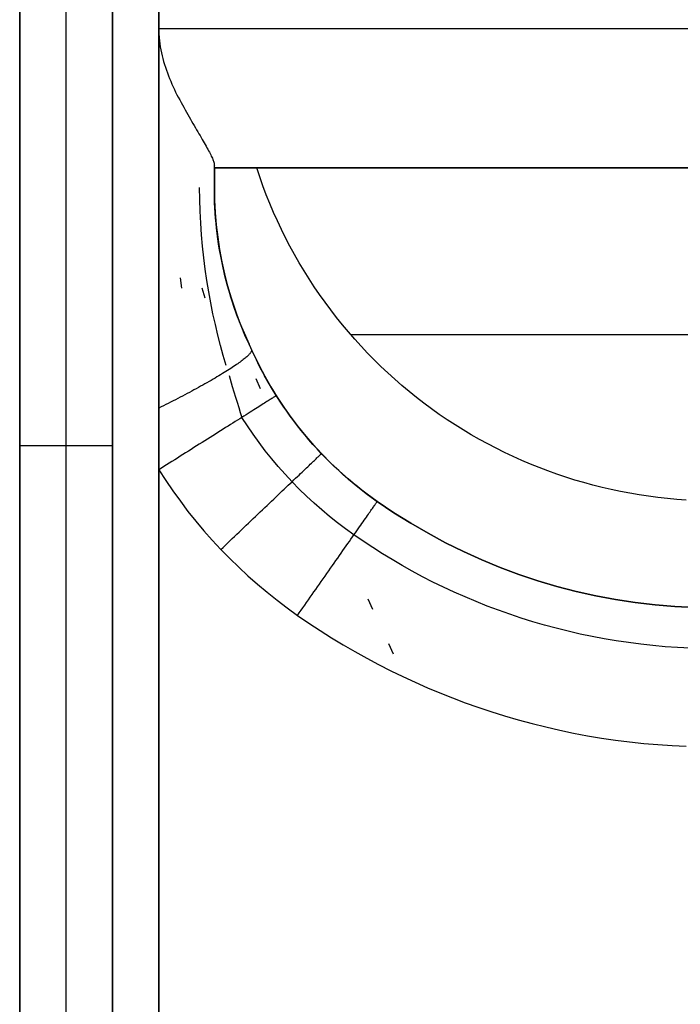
# Model space of a CAD drawing. Header units: millimetres. Extents: x -88 to 88, y -12 to 103.
# Tile 9 of 256: x -69 to -67.19, y 3.77 to 6.47. Entities that reach past the tile are written whole.
import ezdxf

# ---------------------------------------------------------------- set-up
doc = ezdxf.new("R2010")
doc.units = ezdxf.units.MM
doc.layers.add('Default', color=7, linetype='Continuous', true_color=0x000000)

msp = doc.modelspace()

# ---------------------------------------------------------------- linework, layer by layer
at = {"layer": 'Default', "color": 254, "true_color": 0xcad1ee}
for points in [[(-69.00117731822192, 16.37678742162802), (-69.00117731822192, 1.289187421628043)], [(-69.00117731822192, 1.289187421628), (-69.00117731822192, 16.37678742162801)], [(-69.00117731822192, 1.035187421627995), (-69.00117731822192, 16.37678742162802)], [(-69.00117731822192, 16.376787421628), (-69.00117731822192, 1.28918742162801)], [(-69.00117731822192, 16.37678742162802), (-69.00117731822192, 1.069216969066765)], [(-68.87417731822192, 1.069216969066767), (-68.87417731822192, 16.37678742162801)], [(-68.74717731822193, 1.289187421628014), (-68.74717731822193, 16.37678742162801)], [(-68.74717731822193, 16.37678742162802), (-68.74717731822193, 1.289187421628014)], [(-68.62017731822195, 1.644787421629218), (-68.62017731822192, 16.37678742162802)], [(-68.62017731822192, 16.37678742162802), (-68.62017731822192, 1.644787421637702)], [(-69.00117731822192, 9.315587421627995), (-69.00117731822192, 1.289187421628)], [(-68.87417731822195, 1.289187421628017), (-68.87417731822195, 9.315587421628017)], [(-68.74717731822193, 9.315587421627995), (-68.74717731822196, 1.289187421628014)], [(-68.62017731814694, 6.445387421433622), (-68.62017731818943, 6.496187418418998)], [(-65.3435773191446, 6.445387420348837), (-68.62017731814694, 6.445387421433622)], [(-68.62017731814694, 6.445387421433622), (-68.62017731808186, 6.010229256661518)], [(-68.46777731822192, 6.010229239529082), (-68.46777731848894, 6.07208518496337)], [(-68.46777731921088, 6.064387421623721), (-65.72457731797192, 6.064387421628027)], [(-65.72457731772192, 6.064387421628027), (-68.46777731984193, 6.064387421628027)], [(-68.46777732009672, 6.064387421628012), (-65.72457736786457, 6.064387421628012)], [(-68.46777731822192, 6.064387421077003), (-68.46777731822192, 6.010229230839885)], [(-68.35164504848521, 6.064387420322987), (-65.8407095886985, 6.064387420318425)], [(-67.17438138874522, 5.153579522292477), (-67.20034559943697, 5.155408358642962), (-67.22624487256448, 5.157747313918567), (-67.25207138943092, 5.160593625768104), (-67.27781733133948, 5.163944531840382), (-67.30347487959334, 5.167797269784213), (-67.32903621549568, 5.172149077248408), (-67.35449352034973, 5.176997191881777), (-67.37983897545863, 5.182338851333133), (-67.40506476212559, 5.188171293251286), (-67.43016306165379, 5.194491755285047), (-67.45512605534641, 5.201297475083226), (-67.47994592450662, 5.208585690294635), (-67.50461485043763, 5.216353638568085), (-67.52912501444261, 5.224598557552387), (-67.55346859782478, 5.233317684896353), (-67.57763778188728, 5.24250825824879), (-67.60162474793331, 5.252167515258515), (-67.62542167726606, 5.262292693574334), (-67.64902075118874, 5.272881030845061), (-67.67241415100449, 5.283929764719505), (-67.69559405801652, 5.295436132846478), (-67.71855265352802, 5.307397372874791), (-67.74128211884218, 5.319810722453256), (-67.76377463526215, 5.332673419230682), (-67.78602238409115, 5.345982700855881), (-67.80801754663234, 5.359735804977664), (-67.82975230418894, 5.373929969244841), (-67.85121883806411, 5.388562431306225), (-67.87240932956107, 5.403630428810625), (-67.8932934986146, 5.419114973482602), (-67.91384378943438, 5.434995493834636), (-67.93405646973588, 5.451266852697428), (-67.95392780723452, 5.467923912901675), (-67.97345406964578, 5.484961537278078), (-67.9926315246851, 5.502374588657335), (-68.01145644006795, 5.520157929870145), (-68.02992508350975, 5.538306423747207), (-68.04803372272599, 5.556814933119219), (-68.0657786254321, 5.575678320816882), (-68.08315605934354, 5.594891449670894), (-68.10016229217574, 5.614449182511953), (-68.11679359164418, 5.634346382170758), (-68.13304622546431, 5.654577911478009), (-68.14891646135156, 5.675138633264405), (-68.16440056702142, 5.696023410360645), (-68.17946617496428, 5.717192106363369), (-68.1940834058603, 5.738608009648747), (-68.20825225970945, 5.760271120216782), (-68.22197273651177, 5.782181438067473), (-68.23524483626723, 5.804338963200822), (-68.24806855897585, 5.826743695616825), (-68.26044390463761, 5.849395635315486), (-68.27237087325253, 5.872294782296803), (-68.28384946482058, 5.895441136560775), (-68.2948796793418, 5.918834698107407), (-68.30546151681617, 5.942475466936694), (-68.31559497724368, 5.966363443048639), (-68.32528006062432, 5.990498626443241), (-68.33451676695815, 6.0148810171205), (-68.3433050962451, 6.039510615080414), (-68.35164504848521, 6.064387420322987)], [(-68.62017731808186, 6.010229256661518), (-68.62017731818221, 5.419831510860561)], [(-68.46777731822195, 6.01022923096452), (-68.46720508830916, 5.976134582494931), (-68.46548904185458, 5.942078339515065), (-68.46263111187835, 5.908098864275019), (-68.45863451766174, 5.87423443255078), (-68.45350376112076, 5.840523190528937), (-68.44724462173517, 5.80700311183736), (-68.4398641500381, 5.773711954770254), (-68.43137065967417, 5.740687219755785), (-68.42177371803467, 5.707966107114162), (-68.41108413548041, 5.67558547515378), (-68.3993139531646, 5.643581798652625), (-68.38647642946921, 5.61199112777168), (-68.37258602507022, 5.580849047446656)], [(-68.09444212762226, 5.607784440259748), (-66.0983031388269, 5.607784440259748)], [(-68.35934205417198, 5.552447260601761), (-68.37258601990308, 5.580849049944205)], [(-68.35934205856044, 5.552447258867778), (-68.34479942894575, 5.522547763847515), (-68.32928625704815, 5.493140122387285), (-68.31281915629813, 5.464255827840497), (-68.29541576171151, 5.435925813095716), (-68.27709471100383, 5.40818041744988), (-68.25787562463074, 5.381049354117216), (-68.23777908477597, 5.354561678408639), (-68.21682661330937, 5.328745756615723), (-68.19504064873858, 5.303629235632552), (-68.17244452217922, 5.279239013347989), (-68.14906243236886, 5.255601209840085), (-68.12491941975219, 5.23274113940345), (-68.10004133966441, 5.210683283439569), (-68.0744548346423, 5.189451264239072), (-68.04818730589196, 5.169067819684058), (-68.02126688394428, 5.149554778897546)], [(-68.02126688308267, 5.149554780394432), (-68.04849793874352, 5.169300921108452), (-68.07506042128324, 5.189937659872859), (-68.10092521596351, 5.211442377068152), (-68.12606397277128, 5.233791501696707), (-68.15044913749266, 5.25696053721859), (-68.17405398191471, 5.280924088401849), (-68.19685263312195, 5.305655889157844), (-68.21882010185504, 5.331128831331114), (-68.2399323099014, 5.357314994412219), (-68.26016611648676, 5.38418567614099), (-68.27949934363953, 5.411711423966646), (-68.29791080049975, 5.439862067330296)], [(-68.62017731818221, 5.419831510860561), (-68.62017731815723, 5.391429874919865)], [(-68.62017731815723, 5.391429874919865), (-68.62017732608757, 5.236625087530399)], [(-68.0852713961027, 5.05814215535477), (-68.10788466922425, 5.074395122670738), (-68.13013714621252, 5.091238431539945), (-68.15200601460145, 5.108660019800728), (-68.17346900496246, 5.126646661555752), (-68.1945044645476, 5.145183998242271), (-68.21509142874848, 5.164256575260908), (-68.23520968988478, 5.183847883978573), (-68.25483986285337, 5.203940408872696), (-68.27396344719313, 5.224515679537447), (-68.29256288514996, 5.245554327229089), (-68.31062161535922, 5.26703614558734), (-68.3281241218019, 5.288940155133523), (-68.34505597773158, 5.311244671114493), (-68.36140388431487, 5.333927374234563), (-68.37715570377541, 5.356965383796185), (-68.39230048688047, 5.380335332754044)], [(-68.74717731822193, 5.302387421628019), (-69.00117731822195, 5.302387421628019)], [(-68.62017731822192, 1.822587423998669), (-68.62017732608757, 5.236625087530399)], [(-68.62017732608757, 5.236625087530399), (-68.60105688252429, 5.207242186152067), (-68.5813159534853, 5.178450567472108), (-68.56095453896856, 5.15025023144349), (-68.53997263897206, 5.122641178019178), (-68.51837025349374, 5.09562340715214), (-68.49614738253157, 5.069196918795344), (-68.47330402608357, 5.043361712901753), (-68.44984018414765, 5.018117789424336), (-68.42575585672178, 4.993465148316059), (-68.40105104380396, 4.969403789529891), (-68.37572574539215, 4.945933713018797), (-68.34977996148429, 4.923054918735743), (-68.32321369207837, 4.900767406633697), (-68.29602693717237, 4.879071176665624), (-68.26821969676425, 4.857966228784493), (-68.23979197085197, 4.83745256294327)], [(-68.02126688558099, 5.149554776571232), (-67.97590601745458, 5.118928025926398), (-67.92953212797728, 5.089857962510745), (-67.88219861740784, 5.062378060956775), (-67.83395999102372, 5.036519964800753), (-67.78487179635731, 5.012313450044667), (-67.73499055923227, 4.989786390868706), (-67.68437371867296, 4.968964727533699), (-67.63307956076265, 4.949872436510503), (-67.5811671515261, 4.932531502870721), (-67.52869626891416, 4.91696189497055), (-67.47572733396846, 4.903181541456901), (-67.42232134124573, 4.891206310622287), (-67.36853978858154, 4.881049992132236), (-67.3144446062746, 4.872724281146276), (-67.26009808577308, 4.866238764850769), (-67.20556280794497, 4.861600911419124), (-67.15090157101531, 4.858816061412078), (-67.096177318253, 4.857887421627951)], [(-68.02126688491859, 5.149554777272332), (-67.97590601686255, 5.118928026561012), (-67.92953212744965, 5.089857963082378), (-67.88219861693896, 5.062378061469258), (-67.83395999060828, 5.036519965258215), (-67.78487179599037, 5.012313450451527), (-67.73499055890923, 4.989786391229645), (-67.68437371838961, 4.968964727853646), (-67.63307956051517, 4.949872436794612), (-67.58116715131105, 4.932531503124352), (-67.52869626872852, 4.916961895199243), (-67.47572733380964, 4.903181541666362), (-67.42232134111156, 4.891206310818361), (-67.36853978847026, 4.881049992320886), (-67.31444460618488, 4.872724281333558), (-67.26009808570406, 4.866238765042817), (-67.2055628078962, 4.861600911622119), (-67.1509015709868, 4.858816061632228), (-67.0961773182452, 4.857887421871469)], [(-67.09617731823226, 4.85788742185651), (-67.15090157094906, 4.858816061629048), (-67.20556280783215, 4.861600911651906), (-67.26009808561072, 4.866238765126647), (-67.31444460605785, 4.872724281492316), (-67.36853978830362, 4.88104999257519), (-67.42232134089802, 4.891206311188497), (-67.47572733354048, 4.903181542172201), (-67.52869626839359, 4.916961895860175), (-67.58116715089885, 4.932531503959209), (-67.63307956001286, 4.949872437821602), (-67.68437371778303, 4.968964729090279), (-67.73499055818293, 4.989786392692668), (-67.78487179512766, 5.012313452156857), (-67.83395998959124, 5.036519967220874), (-67.88219861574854, 5.062378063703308), (-67.92953212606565, 5.089857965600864), (-67.97590601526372, 5.118928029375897), (-68.02126688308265, 5.149554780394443)], [(-67.16411684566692, 4.747571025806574), (-67.19803718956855, 4.749243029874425), (-67.23189833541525, 4.751581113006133), (-67.26568072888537, 4.754582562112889), (-67.29936496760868, 4.758243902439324), (-67.33293183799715, 4.762560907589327), (-67.36636235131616, 4.767528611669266), (-67.39963777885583, 4.773141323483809), (-67.43273968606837, 4.779392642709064), (-67.46564996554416, 4.786275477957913), (-67.49835086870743, 4.793782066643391), (-67.53082503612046, 4.801903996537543), (-67.56305552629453, 4.8106322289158), (-67.59502584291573, 4.81995712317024), (-67.62671996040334, 4.829868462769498), (-67.6581223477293, 4.840355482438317), (-67.68921799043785, 4.851406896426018), (-67.71999241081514, 4.863010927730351), (-67.75043168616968, 4.875155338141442), (-67.78052246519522, 4.887827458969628), (-67.81025198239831, 4.901014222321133), (-67.83960807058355, 4.914702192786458), (-67.86857917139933, 4.928877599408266), (-67.89715434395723, 4.943526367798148), (-67.92532327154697, 4.958634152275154), (-67.95307626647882, 4.974186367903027), (-67.98040427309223, 4.990168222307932), (-68.00729886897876, 5.006564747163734), (-68.03375226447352, 5.02336082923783), (-68.05975730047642, 5.040541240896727), (-68.08530744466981, 5.058090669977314)], [(-68.23979197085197, 4.83745256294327), (-68.2089449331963, 4.81629527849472), (-68.1777924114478, 4.79576007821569), (-68.14633440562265, 4.775846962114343), (-68.11457091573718, 4.756555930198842), (-68.08250194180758, 4.737886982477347), (-68.05012748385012, 4.71984011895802), (-68.01744754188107, 4.702415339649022), (-67.98446211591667, 4.685612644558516), (-67.95117120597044, 4.669432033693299), (-67.91757481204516, 4.653873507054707), (-67.88367293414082, 4.638937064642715), (-67.84946557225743, 4.624622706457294), (-67.81495272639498, 4.610930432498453), (-67.7801343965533, 4.597860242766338), (-67.74544435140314, 4.585552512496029), (-67.70958128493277, 4.573586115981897), (-67.67219242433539, 4.561886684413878), (-67.63466219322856, 4.55094135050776), (-67.59699377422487, 4.540750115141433), (-67.55919034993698, 4.531312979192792), (-67.5212551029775, 4.52262994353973), (-67.48319121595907, 4.514701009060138), (-67.4450018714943, 4.507526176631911), (-67.40669025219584, 4.501105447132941), (-67.36825954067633, 4.495438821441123), (-67.3297129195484, 4.490526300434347), (-67.29105357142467, 4.486367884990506), (-67.25228467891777, 4.482963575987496), (-67.21340942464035, 4.480313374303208), (-67.17443099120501, 4.478417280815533)]]:
    msp.add_lwpolyline(points, dxfattribs=at)
at = {"layer": 'Default', "color": 254, "true_color": 0xcad1ee, "extrusion": (-1.301043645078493e-14, 1, 1.267179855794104e-14)}
msp.add_lwpolyline([(68.62017731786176, -4.900000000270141), (68.61048948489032, -4.90751241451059), (68.60104835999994, -4.915332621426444), (68.5918637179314, -4.923452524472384), (68.58294506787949, -4.931863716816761), (68.57430164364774, -4.940557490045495), (68.5659423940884, -4.949524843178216), (68.55787597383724, -4.958756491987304), (68.55011073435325, -4.968242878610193)], dxfattribs=at)
at = {"layer": 'Default', "color": 254, "true_color": 0xcad1ee, "extrusion": (1, -9.400921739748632e-10, -9.379307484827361e-09)}
msp.add_lwpolyline([(6.072085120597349, -5.204800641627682), (6.070285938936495, -5.21421974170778), (6.06872466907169, -5.223681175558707), (6.06740192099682, -5.23317890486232), (6.06631830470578, -5.24270689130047), (6.065474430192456, -5.252259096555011), (6.064870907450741, -5.261829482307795), (6.064508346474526, -5.271412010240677), (6.064387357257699, -5.281000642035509)], dxfattribs=at)
at = {"layer": 'Default', "color": 254, "true_color": 0xcad1ee, "extrusion": (1.213009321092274e-09, 1, -2.006966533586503e-09)}
msp.add_lwpolyline([(68.46777732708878, -8.187655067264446), (68.35164505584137, -8.379799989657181)], dxfattribs=at)
at = {"layer": 'Default', "color": 254, "true_color": 0xcad1ee, "extrusion": (1, -4.781213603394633e-20, -1.794974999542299e-10)}
msp.add_lwpolyline([(6.064387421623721, -5.281000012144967), (6.064387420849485, -8.187655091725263)], dxfattribs=at)
at = {"layer": 'Default', "color": 254, "true_color": 0xcad1ee, "extrusion": (1, 7.847458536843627e-09, -4.095318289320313e-09)}
msp.add_lwpolyline([(6.010229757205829, -8.159392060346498), (6.064387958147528, -8.18765535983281)], dxfattribs=at)
at = {"layer": 'Default', "color": 254, "true_color": 0xcad1ee, "extrusion": (1, 0, 0)}
for points in [[(6.041157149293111, -8.175496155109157), (6.041157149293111, -5.204799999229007)], [(5.566648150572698, -7.965389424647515), (5.566648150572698, -5.269887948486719)]]:
    msp.add_lwpolyline(points, dxfattribs=at)
at = {"layer": 'Default', "color": 254, "true_color": 0xcad1ee, "extrusion": (2.248374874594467e-08, 0.9999999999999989, -4.496690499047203e-08)}
msp.add_lwpolyline([(68.62017745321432, -4.899999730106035), (68.61172138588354, -4.906529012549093), (68.60340067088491, -4.913335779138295), (68.5952282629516, -4.920416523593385), (68.58721704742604, -4.927766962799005), (68.57937978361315, -4.935382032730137), (68.5717290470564, -4.943255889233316), (68.56427717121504, -4.951381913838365), (68.5570361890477, -4.959752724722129), (68.55001777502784, -4.968360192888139), (68.54323318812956, -4.97719546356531), (68.53669321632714, -4.986248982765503), (68.53040812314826, -4.995510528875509), (68.52438759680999, -5.004969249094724), (68.51864070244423, -5.014613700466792), (68.5131758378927, -5.024431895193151), (68.50800069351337, -5.034411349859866), (68.50312221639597, -5.044539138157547), (68.49854657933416, -5.054801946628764), (68.49427915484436, -5.065186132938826), (68.49032449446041, -5.075677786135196), (68.48668631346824, -5.086262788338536), (68.48336748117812, -5.096926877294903), (68.48037001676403, -5.107655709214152), (68.47769509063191, -5.118434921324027), (68.47534303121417, -5.129250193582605), (68.47331333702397, -5.140087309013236), (68.47160469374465, -5.150932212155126), (68.47021499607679, -5.161771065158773), (68.46914137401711, -5.172590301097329), (68.46838022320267, -5.18337667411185), (68.46792723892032, -5.194117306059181), (68.46777745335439, -5.204799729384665)], dxfattribs=at)
at = {"layer": 'Default', "color": 254, "true_color": 0xcad1ee, "extrusion": (1, -2.180123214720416e-18, -3.282848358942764e-10)}
msp.add_lwpolyline([(6.010229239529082, -5.20480002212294), (6.010229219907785, -8.15939180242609)], dxfattribs=at)
at = {"layer": 'Default', "color": 254, "true_color": 0xcad1ee, "extrusion": (-0.110944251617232, 0.9909182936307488, 0.075975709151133)}
msp.add_lwpolyline([(67.380211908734, -6.219987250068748), (67.38037321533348, -6.208970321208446), (67.38085734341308, -6.197889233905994), (67.38166994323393, -6.186757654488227), (67.38281591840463, -6.175589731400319), (67.38429938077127, -6.164400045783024), (67.38612360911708, -6.153203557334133), (67.3882910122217, -6.142015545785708), (67.39080309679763, -6.130851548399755), (67.39366044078, -6.119727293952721), (67.3968626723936, -6.108658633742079), (67.40040845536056, -6.097661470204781), (67.4042954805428, -6.086751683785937), (67.40852046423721, -6.07594505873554), (67.41307915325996, -6.065257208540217), (67.41796633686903, -6.054703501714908), (67.42317586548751, -6.044298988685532), (67.4287006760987, -6.034058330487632), (67.43453282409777, -6.023995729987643), (67.44066352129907, -6.014124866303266), (67.44708317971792, -6.004458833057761), (67.45378146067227, -5.995010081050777), (67.46074732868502, -5.98579036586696), (67.46796910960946, -5.976810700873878), (67.47543455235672, -5.968081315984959), (67.48313089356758, -5.959611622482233), (67.49104492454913, -5.951410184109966), (67.49916305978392, -5.943484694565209), (67.50747140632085, -5.935841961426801), (67.5159558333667, -5.928487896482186), (67.52460204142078, -5.921427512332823), (67.53339563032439, -5.914664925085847), (67.54232216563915, -5.908203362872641)], dxfattribs=at)
at = {"layer": 'Default', "color": 254, "true_color": 0xcad1ee, "extrusion": (-0.2181219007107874, 0.9677009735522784, 0.1264027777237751)}
msp.add_lwpolyline([(65.49537106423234, -7.801440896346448), (65.49556405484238, -7.78950191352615), (65.49613730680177, -7.77748007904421), (65.49709874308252, -7.765392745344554), (65.49845527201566, -7.75325799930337), (65.50021271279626, -7.741094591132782), (65.50237572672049, -7.728921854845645), (65.50494775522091, -7.716759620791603), (65.50793096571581, -7.704628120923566), (65.51132620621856, -7.692547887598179), (65.51513296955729, -7.680539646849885), (65.51934936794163, -7.668624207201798), (65.52397211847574, -7.656822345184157), (65.52899654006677, -7.645154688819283), (65.53441656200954, -7.633641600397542), (65.540224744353, -7.622303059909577), (65.54641230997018, -7.611158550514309), (65.55296918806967, -7.600226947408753), (65.5598840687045, -7.58952641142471), (65.56714446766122, -7.579074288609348), (65.5747368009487, -7.568887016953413), (65.58264646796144, -7.558980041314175), (65.59085794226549, -7.549367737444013), (65.59935486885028, -7.540063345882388), (65.6081201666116, -7.531078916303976), (65.6171361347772, -7.522425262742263), (65.62638456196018, -7.514111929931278), (65.6358468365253, -7.506147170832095), (65.64550405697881, -7.498537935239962), (65.65533714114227, -7.491289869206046), (65.66532693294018, -7.484407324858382), (65.67545430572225, -7.477893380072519), (65.68570026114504, -7.471749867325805)], dxfattribs=at)
at = {"layer": 'Default', "color": 254, "true_color": 0xcad1ee, "extrusion": (-0.3217972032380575, 0.9365828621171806, 0.13877716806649)}
msp.add_lwpolyline([(62.8544689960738, -9.028551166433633), (62.8547083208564, -9.015276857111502), (62.85500429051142, -9.008594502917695), (62.85541996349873, -9.00188588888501), (62.8559568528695, -8.995154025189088), (62.8566163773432, -8.988402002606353), (62.85739985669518, -8.98163298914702), (62.85830850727, -8.974850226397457), (62.8593434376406, -8.96805702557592), (62.86050564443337, -8.96125676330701), (62.86179600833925, -8.954452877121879), (62.86321529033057, -8.947648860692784), (62.86476412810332, -8.94084825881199), (62.8664430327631, -8.934054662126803), (62.86825238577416, -8.927271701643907), (62.8701924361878, -8.920503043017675), (62.87226329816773, -8.913752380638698), (62.87446494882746, -8.907023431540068), (62.87679722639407, -8.900319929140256), (62.87925982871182, -8.893645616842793), (62.88185231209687, -8.887004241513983), (62.88457409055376, -8.880399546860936), (62.8874244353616, -8.873835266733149), (62.89040247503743, -8.867315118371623), (62.89350719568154, -8.860842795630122), (62.89673744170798, -8.854421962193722), (62.90009191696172, -8.848056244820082), (62.9035691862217, -8.841749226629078), (62.90716767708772, -8.835504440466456), (62.91088568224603, -8.829325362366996), (62.91472136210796, -8.823215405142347), (62.91867274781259, -8.817177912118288), (62.92273774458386, -8.811216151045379), (62.92691413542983, -8.805333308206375), (62.93119958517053, -8.799532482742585), (62.93559164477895, -8.793816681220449), (62.94008775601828, -8.788188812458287), (62.9446852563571, -8.782651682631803), (62.94938138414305, -8.77720799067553), (62.95417328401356, -8.7718603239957), (62.95905801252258, -8.766611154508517), (62.96403254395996, -8.761462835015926), (62.96909377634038, -8.75641759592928), (62.97423853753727, -8.751477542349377), (62.97946359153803, -8.746644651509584), (62.98476564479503, -8.741920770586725), (62.99014135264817, -8.737307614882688), (62.99558732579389, -8.732806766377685), (63.00110013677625, -8.728419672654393), (63.00667632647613, -8.724147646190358), (63.01231241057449, -8.719991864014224), (63.01800488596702, -8.715953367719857), (63.02375023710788, -8.712033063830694), (63.02954494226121, -8.708231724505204), (63.03538547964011, -8.70454998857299), (63.0412683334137, -8.700988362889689), (63.04718999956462, -8.697547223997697), (63.0531469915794, -8.694226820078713), (63.05913584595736, -8.69102727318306), (63.06515312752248, -8.687948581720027), (63.07119543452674, -8.684990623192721), (63.07725940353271, -8.682153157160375), (63.08943909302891, -8.67683817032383)], dxfattribs=at)
at = {"layer": 'Default', "color": 254, "true_color": 0xcad1ee, "extrusion": (-0.419985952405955, 0.9006628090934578, 0.1114374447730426)}
msp.add_lwpolyline([(59.60803880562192, -9.01913150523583), (59.60811067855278, -9.011731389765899), (59.60832816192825, -9.004285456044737), (59.60869396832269, -8.99679758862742), (59.60921068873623, -8.989271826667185), (59.60988078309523, -8.981712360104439), (59.61070657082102, -8.974123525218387), (59.61169022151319, -8.966509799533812), (59.61283374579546, -8.958875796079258), (59.61413898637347, -8.95122625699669), (59.6156076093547, -8.943566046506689), (59.61724109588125, -8.935900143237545), (59.61904073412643, -8.928233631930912), (59.62100761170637, -8.920571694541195), (59.62314260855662, -8.912919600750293), (59.62544639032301, -8.905282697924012), (59.62791940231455, -8.897666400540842), (59.63056186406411, -8.890076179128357), (59.63337376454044, -8.882517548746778), (59.63635485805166, -8.874996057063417), (59.63950466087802, -8.867517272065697), (59.64282244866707, -8.860086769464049), (59.64630725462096, -8.852710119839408), (59.64995786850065, -8.845392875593), (59.65377283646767, -8.838140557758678), (59.65775046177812, -8.83095864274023), (59.6618888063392, -8.823852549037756), (59.66618569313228, -8.816827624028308), (59.6706387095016, -8.80988913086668), (59.67524521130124, -8.80304223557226), (59.68000232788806, -8.796291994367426), (59.68490696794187, -8.789643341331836), (59.68995582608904, -8.783101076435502), (59.6951453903, -8.776669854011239), (59.70047195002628, -8.770354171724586), (59.7059316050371, -8.764158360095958), (59.71152027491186, -8.758086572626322), (59.71723370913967, -8.752142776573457), (59.72306749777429, -8.74633074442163), (59.72901708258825, -8.740654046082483), (59.7350777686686, -8.73511604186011), (59.74124473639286, -8.729719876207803), (59.7475130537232, -8.724468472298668), (59.75387768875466, -8.719364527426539), (59.7603335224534, -8.71441050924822), (59.76687536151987, -8.709608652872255), (59.7734979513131, -8.704960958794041), (59.7801959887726, -8.700469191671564), (59.78696413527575, -8.696134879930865), (59.79379702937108, -8.691959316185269), (59.80068929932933, -8.687943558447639), (59.80763557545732, -8.68408843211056), (59.8146305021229, -8.680394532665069), (59.8216687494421, -8.67686222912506), (59.82874502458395, -8.673491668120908), (59.83585408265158, -8.670282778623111), (59.8429907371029, -8.667235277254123), (59.85014986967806, -8.664348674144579), (59.85732643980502, -8.661622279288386), (59.86451549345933, -8.659055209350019), (59.87171217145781, -8.656646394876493), (59.87891171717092, -8.65439458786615), (59.88610948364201, -8.652298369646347), (59.89330094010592, -8.650356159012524), (59.90048167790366, -8.648566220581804)], dxfattribs=at)
at = {"layer": 'Default', "color": 254, "true_color": 0xcad1ee, "extrusion": (-8.966307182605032e-19, 1, -9.286618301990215e-10)}
msp.add_lwpolyline([(68.37258602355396, -7.970312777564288), (68.3725860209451, -5.268257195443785)], dxfattribs=at)
at = {"layer": 'Default', "color": 254, "true_color": 0xcad1ee, "extrusion": (-0.1266847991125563, 0.2716765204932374, 0.9540140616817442)}
msp.add_lwpolyline([(59.60804281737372, -34.7484280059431), (59.60804281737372, -34.78127657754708)], dxfattribs=at)
at = {"layer": 'Default', "color": 254, "true_color": 0xcad1ee, "extrusion": (0.04374772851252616, -0.09381734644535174, 0.9946277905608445)}
msp.add_lwpolyline([(-59.60804393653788, 33.19419971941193), (-59.60804393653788, 33.2257067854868)], dxfattribs=at)
at = {"layer": 'Default', "color": 254, "true_color": 0xcad1ee, "extrusion": (-0.4206805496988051, 0.9021528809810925, 0.09564546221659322)}
msp.add_lwpolyline([(59.60804605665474, -8.491847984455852), (59.60812090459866, -8.484296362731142), (59.60834747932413, -8.476695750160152), (59.60872874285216, -8.46905025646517), (59.60926752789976, -8.461364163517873), (59.60996652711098, -8.453641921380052), (59.61082828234, -8.44588814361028), (59.61185517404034, -8.438107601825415), (59.61304941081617, -8.430305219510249), (59.61441301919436, -8.42248606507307), (59.6159478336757, -8.414655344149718), (59.61765548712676, -8.406818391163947), (59.6195374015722, -8.3989806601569), (59.62159477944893, -8.391147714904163), (59.62382859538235, -8.383325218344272), (59.62623958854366, -8.375518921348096), (59.62882825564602, -8.36773465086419), (59.63159484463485, -8.359978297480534), (59.63453934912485, -8.352255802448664), (59.63766150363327, -8.344573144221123), (59.64096077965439, -8.336936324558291), (59.64443638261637, -8.329351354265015), (59.64808724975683, -8.321824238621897), (59.65191204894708, -8.314360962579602), (59.65590917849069, -8.306967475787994), (59.66007676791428, -8.299649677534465), (59.66441267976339, -8.292413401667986), (59.66891451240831, -8.28526440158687), (59.6735796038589, -8.278208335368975), (59.67840503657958, -8.27125075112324), (59.68338764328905, -8.264397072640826), (59.68852401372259, -8.2576525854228), (59.69381050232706, -8.25102242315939), (59.69924323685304, -8.244511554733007), (59.70481812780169, -8.238124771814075), (59.71053087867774, -8.231866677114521), (59.716376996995, -8.225741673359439), (59.72235180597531, -8.219753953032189), (59.72845045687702, -8.213907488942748), (59.73466794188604, -8.208206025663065), (59.74099910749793, -8.202653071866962), (59.74743866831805, -8.197251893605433), (59.75398122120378, -8.192005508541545), (59.76062125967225, -8.186916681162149), (59.76735318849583, -8.18198791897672), (59.77417133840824, -8.177221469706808), (59.78106998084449, -8.172619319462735), (59.78804334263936, -8.168183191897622), (59.79508562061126, -8.163914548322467), (59.80219099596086, -8.159814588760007), (59.80935364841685, -8.155884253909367), (59.81656777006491, -8.152124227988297), (59.82382757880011, -8.148534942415), (59.83112733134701, -8.145116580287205), (59.83846133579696, -8.141869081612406), (59.8458239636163, -8.138792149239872), (59.85320966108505, -8.13588525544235), (59.86061296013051, -8.133147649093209), (59.86802848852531, -8.13057836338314), (59.87545097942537, -8.128176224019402), (59.88287528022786, -8.12593985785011), (59.89029636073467, -8.123867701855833), (59.897709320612, -8.121958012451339), (59.90510939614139, -8.120208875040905), (59.91249196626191, -8.11861821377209)], dxfattribs=at)
at = {"layer": 'Default', "color": 254, "true_color": 0xcad1ee, "extrusion": (0.005662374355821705, -0.01317340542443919, 0.9998971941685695)}
msp.add_lwpolyline([(-68.34291171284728, 5.459509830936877), (-68.35463713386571, 5.48678599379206)], dxfattribs=at)
at = {"layer": 'Default', "color": 254, "true_color": 0xcad1ee, "extrusion": (0.9999999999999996, 2.011047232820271e-15, 3.013678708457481e-08)}
msp.add_lwpolyline([(5.552447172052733, -7.960463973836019), (5.552447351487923, -5.271516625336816)], dxfattribs=at)
at = {"layer": 'Default', "color": 254, "true_color": 0xcad1ee, "extrusion": (-0.0197781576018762, 0.06391205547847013, 0.9977595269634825)}
msp.add_lwpolyline([(63.74429883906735, -25.75823923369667), (63.74429883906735, -25.78663431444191)], dxfattribs=at)
at = {"layer": 'Default', "color": 254, "true_color": 0xcad1ee, "extrusion": (-0.4800420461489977, 0.8755443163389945, 0.05460571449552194)}
msp.add_lwpolyline([(57.61549149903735, -6.94851430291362), (57.60753933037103, -6.949436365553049), (57.59954563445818, -6.95053421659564), (57.59151560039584, -6.951811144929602), (57.58345463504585, -6.95327026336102), (57.57536835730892, -6.954914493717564), (57.56726259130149, -6.956746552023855), (57.55914335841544, -6.958768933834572), (57.55101686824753, -6.960983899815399), (57.54288950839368, -6.963393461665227), (57.53476783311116, -6.965999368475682), (57.52665855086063, -6.968803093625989), (57.51856851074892, -6.971805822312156), (57.5105046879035, -6.975008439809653), (57.5024741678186, -6.978411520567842), (57.49448412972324, -6.982015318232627), (57.48654182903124, -6.985819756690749), (57.47865457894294, -6.989824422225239), (57.47082973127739, -6.994028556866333), (57.46307465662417, -6.998431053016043), (57.45539672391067, -7.003030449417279), (57.4478032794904, -7.007824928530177), (57.44030162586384, -7.012812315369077), (57.4328990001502, -7.017990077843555), (57.42560255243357, -7.023355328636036), (57.41841932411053, -7.02890482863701), (57.41135622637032, -7.034634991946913), (57.40442001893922, -7.040541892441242), (57.39761728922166, -7.04662127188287), (57.39095443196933, -7.052868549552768), (57.38443762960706, -7.059278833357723), (57.37807283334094, -7.065846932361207), (57.37186574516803, -7.072567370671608), (57.36582180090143, -7.079434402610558), (57.35994615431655, -7.086442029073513), (57.35424366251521, -7.093584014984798), (57.34871887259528, -7.100853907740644), (57.34337600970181, -7.108245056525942), (57.3382189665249, -7.115750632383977), (57.33325129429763, -7.123363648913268), (57.32847619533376, -7.131076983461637), (57.3238965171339, -7.138883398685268), (57.31951474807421, -7.146775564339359), (57.3153330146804, -7.154746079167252), (57.3113530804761, -7.162787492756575), (57.30757634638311, -7.17089232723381), (57.30400385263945, -7.179053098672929), (57.30063628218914, -7.187262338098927), (57.29747396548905, -7.19551261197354), (57.29451688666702, -7.203796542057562), (57.29176469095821, -7.212106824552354), (57.28921669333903, -7.220436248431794), (57.28687188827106, -7.228777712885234), (57.28472896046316, -7.237124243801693), (57.28278629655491, -7.245469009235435), (57.28104199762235, -7.253805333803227), (57.27949389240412, -7.262126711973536), (57.27813955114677, -7.270426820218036), (57.27697629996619, -7.278699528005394), (57.27600123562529, -7.286938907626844), (57.27521124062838, -7.295139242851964), (57.27460299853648, -7.303295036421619), (57.27417300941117, -7.31140101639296), (57.27391760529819, -7.319452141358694), (57.27383296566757, -7.327443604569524)], dxfattribs=at)
at = {"layer": 'Default', "color": 254, "true_color": 0xcad1ee, "extrusion": (-0.01099059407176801, 0.0772117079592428, 0.9969541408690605)}
msp.add_lwpolyline([(67.064530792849, -15.38590745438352), (67.06453079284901, -15.4139072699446)], dxfattribs=at)
at = {"layer": 'Default', "color": 254, "true_color": 0xcad1ee, "extrusion": (1, -8.539708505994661e-19, -7.086448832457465e-10)}
msp.add_lwpolyline([(5.149554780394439, -5.28100004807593), (5.149554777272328, -7.871800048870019)], dxfattribs=at)
at = {"layer": 'Default', "color": 254, "true_color": 0xcad1ee}
for points in [[(-68.62017731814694, 6.445387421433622, -4.900000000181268), (-68.6201460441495, 6.441295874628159, -4.900022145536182), (-68.62005289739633, 6.437201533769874, -4.900088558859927), (-68.61989889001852, 6.433105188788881, -4.900199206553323), (-68.61968503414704, 6.429007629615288, -4.900354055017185), (-68.61941234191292, 6.424909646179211, -4.900553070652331), (-68.61908182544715, 6.420812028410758, -4.900796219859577), (-68.6182513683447, 6.41262104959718, -4.901414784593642), (-68.6172017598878, 6.404441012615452, -4.90220948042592), (-68.61594109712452, 6.396278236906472, -4.90318003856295), (-68.61447747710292, 6.388139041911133, -4.90432619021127), (-68.61281899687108, 6.380029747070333, -4.905647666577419), (-68.6109755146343, 6.371964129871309, -4.907142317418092), (-68.60895368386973, 6.36394087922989, -4.9088090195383), (-68.60676157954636, 6.355965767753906, -4.910645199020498), (-68.6044072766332, 6.34804456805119, -4.912648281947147), (-68.60189885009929, 6.340183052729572, -4.914815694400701), (-68.59924437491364, 6.332386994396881, -4.917144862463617), (-68.59645192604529, 6.32466216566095, -4.919633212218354), (-68.59352957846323, 6.31701433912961, -4.922278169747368), (-68.5904767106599, 6.309385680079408, -4.925100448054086), (-68.58733074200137, 6.301826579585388, -4.928081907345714), (-68.58409187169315, 6.294339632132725, -4.931220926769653), (-68.58076029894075, 6.286927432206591, -4.934515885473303), (-68.57733622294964, 6.27959257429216, -4.937965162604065), (-68.57381984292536, 6.272337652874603, -4.941567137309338), (-68.57021135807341, 6.265165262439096, -4.945320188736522), (-68.56651096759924, 6.258077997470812, -4.949222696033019), (-68.56277176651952, 6.251076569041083, -4.953274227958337), (-68.55904758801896, 6.244161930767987, -4.957474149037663), (-68.55533975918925, 6.237337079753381, -4.961820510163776), (-68.55164960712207, 6.230605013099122, -4.966311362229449), (-68.54797845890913, 6.223968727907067, -4.970944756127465), (-68.54432764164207, 6.217431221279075, -4.975718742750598), (-68.54069848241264, 6.210995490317, -4.980631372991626), (-68.53709230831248, 6.204664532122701, -4.985680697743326), (-68.53352152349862, 6.198440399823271, -4.990865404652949), (-68.53000030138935, 6.192325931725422, -4.99618315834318), (-68.52653171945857, 6.186323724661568, -5.001631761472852), (-68.52311885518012, 6.180436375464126, -5.007209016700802), (-68.51976478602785, 6.174666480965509, -5.012912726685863), (-68.51647258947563, 6.169016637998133, -5.018740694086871), (-68.51324534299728, 6.163489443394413, -5.024690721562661), (-68.5100861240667, 6.158087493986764, -5.030760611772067), (-68.50699793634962, 6.152813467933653, -5.0369479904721), (-68.50398642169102, 6.147670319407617, -5.043249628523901), (-68.50105820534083, 6.142660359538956, -5.049662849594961), (-68.49821991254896, 6.137785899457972, -5.056184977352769), (-68.49547816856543, 6.133049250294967, -5.062813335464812), (-68.49283959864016, 6.128452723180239, -5.069545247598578), (-68.49031082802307, 6.123998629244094, -5.076378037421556), (-68.48789848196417, 6.119689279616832, -5.083309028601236), (-68.48560139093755, 6.115520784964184, -5.090346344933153), (-68.48342554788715, 6.111505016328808, -5.097471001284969), (-68.4813746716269, 6.10764333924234, -5.104680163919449), (-68.47945248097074, 6.103937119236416, -5.111970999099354), (-68.4776626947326, 6.100387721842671, -5.119340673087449), (-68.47600903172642, 6.096996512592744, -5.126786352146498), (-68.47449521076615, 6.09376485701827, -5.134305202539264), (-68.47312495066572, 6.090694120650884, -5.141894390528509), (-68.47190197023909, 6.087785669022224, -5.149551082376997), (-68.47082998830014, 6.085040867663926, -5.157272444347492), (-68.46991272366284, 6.082461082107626, -5.165055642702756), (-68.46915389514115, 6.080047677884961, -5.172897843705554), (-68.46855722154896, 6.077802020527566, -5.180796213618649), (-68.46812642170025, 6.075725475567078, -5.188747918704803), (-68.46786521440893, 6.073819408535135, -5.196750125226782), (-68.46777731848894, 6.07208518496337, -5.204799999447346)], [(-68.43571208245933, 5.52239112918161, -5.033696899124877), (-68.44349394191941, 5.549774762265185, -5.035838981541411), (-68.45098721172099, 5.577648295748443, -5.037373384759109), (-68.45816646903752, 5.60602628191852, -5.038391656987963), (-68.4650063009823, 5.634924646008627, -5.038981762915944), (-68.47146709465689, 5.66436414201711, -5.039206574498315), (-68.47750406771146, 5.694314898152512, -5.039119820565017), (-68.48308391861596, 5.724720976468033, -5.038791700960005), (-68.48817309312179, 5.755530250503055, -5.038290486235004), (-68.492723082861, 5.786636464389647, -5.037677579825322), (-68.49670335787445, 5.817967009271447, -5.037006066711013), (-68.50010592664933, 5.849523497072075, -5.036329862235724), (-68.50292132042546, 5.881308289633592, -5.035702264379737), (-68.50513084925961, 5.913288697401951, -5.03517129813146), (-68.5067189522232, 5.945432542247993, -5.034764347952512), (-68.50767847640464, 5.977744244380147, -5.034503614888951), (-68.50800055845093, 6.010229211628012, -5.034411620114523)], [(-68.3725860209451, 5.580849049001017, -5.268257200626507), (-68.38397446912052, 5.60616661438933, -5.26374347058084), (-68.39463785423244, 5.631714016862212, -5.258846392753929), (-68.4045834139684, 5.657498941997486, -5.253667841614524), (-68.4138183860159, 5.683529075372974, -5.248309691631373), (-68.42235240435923, 5.709833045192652, -5.242867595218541), (-68.4301812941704, 5.736408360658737, -5.237439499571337), (-68.43729157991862, 5.763216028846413, -5.232130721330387), (-68.4436697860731, 5.790217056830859, -5.22704657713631), (-68.4493018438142, 5.817349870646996, -5.222295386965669), (-68.45418422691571, 5.844581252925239, -5.217966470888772), (-68.45831927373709, 5.87191474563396, -5.214136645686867), (-68.46170932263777, 5.899353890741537, -5.210882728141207), (-68.46312551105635, 5.91311418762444, -5.209495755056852), (-68.46435525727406, 5.92690214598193, -5.20827835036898), (-68.46539782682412, 5.94071809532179, -5.2072352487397), (-68.46625248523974, 5.954562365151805, -5.206371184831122), (-68.46691849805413, 5.968435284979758, -5.205690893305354), (-68.46739513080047, 5.982337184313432, -5.205199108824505), (-68.46768164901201, 5.996268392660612, -5.204900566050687), (-68.46777731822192, 6.010229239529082, -5.204799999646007)], [(-68.37258602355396, 5.580849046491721, -7.97031278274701), (-68.3844409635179, 5.607249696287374, -7.979172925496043), (-68.39547632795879, 5.633822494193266, -7.988476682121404), (-68.40569818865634, 5.660542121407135, -7.998213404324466), (-68.41511261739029, 5.687383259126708, -8.008372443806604), (-68.42372568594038, 5.714320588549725, -8.018943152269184), (-68.4315434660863, 5.741328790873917, -8.029914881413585), (-68.43857202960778, 5.768382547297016, -8.041276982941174), (-68.44481744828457, 5.795456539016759, -8.053018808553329), (-68.45028918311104, 5.822536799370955, -8.065134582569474), (-68.4549953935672, 5.849591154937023, -8.077609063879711), (-68.45894716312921, 5.87659917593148, -8.090431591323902), (-68.46215557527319, 5.903540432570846, -8.103591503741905), (-68.46463171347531, 5.930394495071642, -8.117078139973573), (-68.4663866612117, 5.957140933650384, -8.130880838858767), (-68.4674315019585, 5.983759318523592, -8.144988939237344), (-68.46777731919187, 6.010229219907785, -8.159391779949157)], [(-68.36598266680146, 5.566688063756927, -5.269883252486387), (-68.3657249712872, 5.565955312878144, -5.262449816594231), (-68.36560191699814, 5.565154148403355, -5.254967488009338), (-68.36561533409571, 5.56428427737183, -5.247441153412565), (-68.36576705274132, 5.563345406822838, -5.239875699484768), (-68.36605890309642, 5.56233724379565, -5.232276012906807), (-68.36649271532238, 5.561259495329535, -5.224646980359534), (-68.36707031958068, 5.560111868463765, -5.216993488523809), (-68.36779354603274, 5.558894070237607, -5.209320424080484), (-68.36866422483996, 5.557605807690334, -5.201632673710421), (-68.36968418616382, 5.556246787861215, -5.193935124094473), (-68.37085526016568, 5.55481671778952, -5.186232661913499), (-68.37217927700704, 5.553315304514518, -5.178530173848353), (-68.37365806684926, 5.551742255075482, -5.170832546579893), (-68.3752934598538, 5.550097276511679, -5.163144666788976), (-68.37708728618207, 5.548380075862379, -5.155471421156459), (-68.37904137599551, 5.546590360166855, -5.147817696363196), (-68.38115876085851, 5.544727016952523, -5.140186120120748), (-68.38343814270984, 5.542791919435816, -5.132587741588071), (-68.38587804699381, 5.54078639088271, -5.125028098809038), (-68.38847699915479, 5.53871175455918, -5.117512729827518), (-68.3912335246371, 5.536569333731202, -5.110047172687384), (-68.39414614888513, 5.534360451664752, -5.102636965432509), (-68.39721339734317, 5.532086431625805, -5.095287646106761), (-68.40043379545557, 5.529748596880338, -5.088004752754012), (-68.4038058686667, 5.527348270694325, -5.080793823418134), (-68.40732814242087, 5.524886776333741, -5.073660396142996), (-68.41099914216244, 5.522365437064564, -5.066610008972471), (-68.41481739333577, 5.519785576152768, -5.059648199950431), (-68.41878142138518, 5.517148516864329, -5.052780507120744), (-68.422889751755, 5.514455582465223, -5.046012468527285), (-68.42714090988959, 5.511708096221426, -5.039349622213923), (-68.4315334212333, 5.508907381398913, -5.032797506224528), (-68.43606431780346, 5.506055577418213, -5.02636270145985), (-68.4407286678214, 5.503155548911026, -5.020050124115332), (-68.44552205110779, 5.50020970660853, -5.013862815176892), (-68.45044004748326, 5.4972204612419, -5.007803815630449), (-68.45547823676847, 5.494190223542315, -5.001876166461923), (-68.46063219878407, 5.49112140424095, -4.996082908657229), (-68.4658975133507, 5.488016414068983, -4.990427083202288), (-68.471269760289, 5.48487766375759, -4.984911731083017), (-68.47674451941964, 5.481707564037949, -4.979539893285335), (-68.48231737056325, 5.478508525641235, -4.974314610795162), (-68.48798389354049, 5.475282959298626, -4.969238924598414), (-68.493739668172, 5.472033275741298, -4.964315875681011), (-68.49958027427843, 5.468761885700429, -4.959548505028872), (-68.50550129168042, 5.465471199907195, -4.954939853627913), (-68.51149830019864, 5.462163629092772, -4.950492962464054), (-68.51756687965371, 5.458841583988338, -4.946210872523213), (-68.52370099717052, 5.455508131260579, -4.942095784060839), (-68.52989441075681, 5.452166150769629, -4.938147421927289), (-68.53614238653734, 5.448817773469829, -4.934365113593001), (-68.54244019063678, 5.445465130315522, -4.930748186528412), (-68.54878308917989, 5.442110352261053, -4.927295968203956), (-68.55516634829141, 5.438755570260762, -4.924007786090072), (-68.56158523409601, 5.435402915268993, -4.920882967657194), (-68.56803501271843, 5.43205451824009, -4.917920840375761), (-68.57451095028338, 5.428712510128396, -4.915120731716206), (-68.58100831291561, 5.425379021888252, -4.912481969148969), (-68.5875223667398, 5.422056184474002, -4.910003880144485), (-68.59404837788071, 5.41874612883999, -4.907685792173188), (-68.60058161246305, 5.415450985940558, -4.905527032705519), (-68.60711733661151, 5.412172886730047, -4.90352692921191), (-68.61365081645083, 5.408913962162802, -4.9016848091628), (-68.62017731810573, 5.405676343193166, -4.900000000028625)], [(-68.29791080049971, 5.4398620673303, -5.281000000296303), (-68.30643412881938, 5.453617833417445, -5.280822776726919), (-68.31471228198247, 5.467464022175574, -5.280307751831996), (-68.32274721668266, 5.48140076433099, -5.27947983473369), (-68.33054088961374, 5.495428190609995, -5.278363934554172), (-68.33809525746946, 5.509546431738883, -5.276984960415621), (-68.3454122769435, 5.523755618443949, -5.275367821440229), (-68.35249390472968, 5.538055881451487, -5.273537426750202), (-68.35934209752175, 5.552447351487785, -5.271518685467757)], [(-68.02126688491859, 5.149554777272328, -7.871800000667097), (-68.0351393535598, 5.159443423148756, -7.8718950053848), (-68.04882477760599, 5.169550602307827, -7.872174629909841), (-68.06232026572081, 5.179871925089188, -7.872637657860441), (-68.07562292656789, 5.190403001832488, -7.873282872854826), (-68.08872986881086, 5.201139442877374, -7.874109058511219), (-68.10163820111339, 5.212076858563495, -7.875114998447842), (-68.11434503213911, 5.223210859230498, -7.876299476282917), (-68.12684747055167, 5.23453705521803, -7.87766127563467), (-68.1391426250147, 5.246051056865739, -7.879199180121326), (-68.15122760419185, 5.257748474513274, -7.880911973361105), (-68.16309951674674, 5.269624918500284, -7.88279843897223), (-68.17475547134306, 5.281675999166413, -7.884857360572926), (-68.18619257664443, 5.29389732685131, -7.887087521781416), (-68.19740794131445, 5.306284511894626, -7.889487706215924), (-68.20839867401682, 5.318833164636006, -7.892056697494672), (-68.21916188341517, 5.331538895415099, -7.894793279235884), (-68.22970563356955, 5.344410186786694, -7.897699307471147), (-68.24001721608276, 5.357428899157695, -7.900770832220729), (-68.2500954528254, 5.37059017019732, -7.904006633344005), (-68.25993916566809, 5.383889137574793, -7.907405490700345), (-68.26954717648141, 5.397320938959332, -7.910966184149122), (-68.27891830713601, 5.410880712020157, -7.914687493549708), (-68.28805137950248, 5.424563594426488, -7.918568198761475), (-68.29694521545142, 5.438364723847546, -7.922607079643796), (-68.30559863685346, 5.452279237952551, -7.926802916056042), (-68.31401046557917, 5.466302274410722, -7.931154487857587), (-68.32217952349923, 5.480428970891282, -7.935660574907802), (-68.33010463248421, 5.49465446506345, -7.940319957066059), (-68.33778461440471, 5.508973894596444, -7.945131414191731), (-68.34521829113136, 5.523382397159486, -7.950093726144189), (-68.35240448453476, 5.537875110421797, -7.955205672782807), (-68.35934201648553, 5.552447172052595, -7.960466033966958)], [(-68.42733653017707, 5.495325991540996, -5.031797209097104), (-68.41864298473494, 5.465316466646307, -5.028307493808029), (-68.41423523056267, 5.450602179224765, -5.026214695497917), (-68.40981012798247, 5.436094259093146, -5.023867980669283), (-68.40538559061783, 5.421802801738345, -5.021250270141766), (-68.40097991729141, 5.407738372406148, -5.018343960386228), (-68.39661182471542, 5.39391202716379, -5.015130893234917), (-68.39230048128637, 5.380335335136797, -5.011592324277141)], [(-68.29791080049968, 5.439862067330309, -5.281000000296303), (-68.2979901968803, 5.439811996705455, -5.272543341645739), (-68.29823120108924, 5.439660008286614, -5.264014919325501), (-68.29863794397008, 5.439403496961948, -5.255420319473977), (-68.29921440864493, 5.439039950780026, -5.246765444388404), (-68.29996441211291, 5.438566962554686, -5.238056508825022), (-68.30089158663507, 5.437982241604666, -5.229300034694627), (-68.30199936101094, 5.4372836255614, -5.220502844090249), (-68.30329094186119, 5.436469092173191, -5.21167205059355), (-68.30476929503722, 5.435536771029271, -5.20281504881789), (-68.30643712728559, 5.434484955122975, -5.193939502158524), (-68.30829686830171, 5.433312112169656, -5.185053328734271), (-68.31035065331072, 5.432016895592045, -5.176164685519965), (-68.31260030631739, 5.430598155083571, -5.167281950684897), (-68.31504732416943, 5.429054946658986, -5.158413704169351), (-68.31769286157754, 5.427386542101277, -5.149568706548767), (-68.32053771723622, 5.425592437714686, -5.140755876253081), (-68.32358232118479, 5.423672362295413, -5.131984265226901), (-68.3268267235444, 5.421626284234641, -5.123263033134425), (-68.33027058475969, 5.419454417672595, -5.114601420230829), (-68.3339131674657, 5.417157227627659, -5.106008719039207), (-68.33775333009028, 5.414735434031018, -5.097494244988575), (-68.3417895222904, 5.412190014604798, -5.089067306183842), (-68.34601978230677, 5.409522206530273, -5.08073717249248), (-68.35044173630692, 5.406733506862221, -5.072513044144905), (-68.35505259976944, 5.40382567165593, -5.064404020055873), (-68.35984918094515, 5.400800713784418, -5.056419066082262), (-68.36482788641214, 5.397660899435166, -5.048566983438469), (-68.36998472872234, 5.394408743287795, -5.040856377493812), (-68.37531533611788, 5.391047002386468, -5.033295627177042), (-68.38081496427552, 5.387578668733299, -5.025892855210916), (-68.38647851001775, 5.384006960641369, -5.018655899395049), (-68.39230052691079, 5.380335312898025, -5.011592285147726), (-68.39827524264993, 5.376567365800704, -5.004709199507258), (-68.40439657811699, 5.372706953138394, -4.998013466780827), (-68.4106581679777, 5.36875808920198, -4.991511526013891), (-68.41705338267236, 5.364724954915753, -4.985209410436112), (-68.42357535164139, 5.360611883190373, -4.979112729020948), (-68.43021698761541, 5.356423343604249, -4.973226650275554), (-68.43697101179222, 5.352163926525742, -4.96755588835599), (-68.44382997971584, 5.347838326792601, -4.962104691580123), (-68.45078630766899, 5.343451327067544, -4.956876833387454), (-68.45783229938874, 5.339007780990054, -4.951875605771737), (-68.46496017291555, 5.334512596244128, -4.947103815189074), (-68.47216208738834, 5.32997071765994, -4.942563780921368), (-68.47943016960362, 5.325387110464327, -4.93825733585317), (-68.48675654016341, 5.320766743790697, -4.934185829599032), (-68.49413333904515, 5.316114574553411, -4.930350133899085), (-68.5015527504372, 5.311435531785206, -4.92675065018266), (-68.50900702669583, 5.306734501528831, -4.923387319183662), (-68.51648851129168, 5.30201631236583, -4.920259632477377), (-68.52398966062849, 5.297285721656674, -4.917366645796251), (-68.53150306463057, 5.292547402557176, -4.914706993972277), (-68.53902146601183, 5.287805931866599, -4.912278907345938), (-68.54653777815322, 5.283065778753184, -4.91008022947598), (-68.5540451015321, 5.278331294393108, -4.908108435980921), (-68.5615367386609, 5.273606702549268, -4.906360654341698), (-68.56900620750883, 5.268896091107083, -4.904833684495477), (-68.57644725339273, 5.264203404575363, -4.903524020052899), (-68.58385385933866, 5.259532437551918, -4.902427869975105), (-68.5912202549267, 5.254886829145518, -4.901541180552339), (-68.59854092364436, 5.250270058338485, -4.900859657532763), (-68.60581060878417, 5.245685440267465, -4.900378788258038), (-68.6130243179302, 5.241136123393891, -4.900093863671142), (-68.62017732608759, 5.23662508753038, -4.900000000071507)], [(-68.44984020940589, 5.018117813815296, -4.900000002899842), (-68.4437183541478, 5.023951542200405, -4.900094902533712), (-68.43754457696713, 5.029834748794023, -4.900380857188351), (-68.43132292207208, 5.035763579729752, -4.900862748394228), (-68.42505766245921, 5.041733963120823, -4.901545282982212), (-68.41875329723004, 5.047741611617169, -4.902432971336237), (-68.41241454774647, 5.053782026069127, -4.903530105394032), (-68.40604635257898, 5.059850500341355, -4.904840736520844), (-68.39965386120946, 5.065942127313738, -4.906368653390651), (-68.39324242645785, 5.072051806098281, -4.908117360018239), (-68.38681759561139, 5.078174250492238, -4.910090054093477), (-68.3803851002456, 5.084303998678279, -4.912289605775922), (-68.37395084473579, 5.090435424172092, -4.91471853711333), (-68.36752089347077, 5.096562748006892, -4.917379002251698), (-68.3611014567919, 5.102680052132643, -4.920272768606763), (-68.35469887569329, 5.10878129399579, -4.92340119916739), (-68.34831960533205, 5.114860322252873, -4.926765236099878), (-68.34197019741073, 5.1209108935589, -4.930365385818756), (-68.33565728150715, 5.126926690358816, -4.934201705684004), (-68.32938754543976, 5.132901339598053, -4.938273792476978), (-68.32316771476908, 5.138828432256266, -4.942580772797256), (-68.3170045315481, 5.14470154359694, -4.947121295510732), (-68.31090473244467, 5.150514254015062, -4.951893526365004), (-68.3048750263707, 5.156260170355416, -4.95689514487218), (-68.29892207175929, 5.16193294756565, -4.96212334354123), (-68.29305245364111, 5.167526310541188, -4.967574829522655), (-68.287272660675, 5.173034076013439, -4.973245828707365), (-68.28158906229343, 5.178450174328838, -4.97913209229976), (-68.27600788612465, 5.183768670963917, -4.985228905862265), (-68.27053519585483, 5.188983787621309, -4.991531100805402), (-68.26517686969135, 5.194089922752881, -4.998033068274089), (-68.2599385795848, 5.199081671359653, -5.004728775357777), (-68.25482577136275, 5.203953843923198, -5.011611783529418), (-68.24984364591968, 5.208701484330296, -5.018675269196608), (-68.24499714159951, 5.213319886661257, -5.025912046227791), (-68.24029091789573, 5.217804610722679, -5.03331459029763), (-68.23572934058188, 5.222151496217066, -5.040875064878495), (-68.23131646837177, 5.226356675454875, -5.048585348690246), (-68.22705604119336, 5.230416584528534, -5.056437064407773), (-68.22295147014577, 5.234327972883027, -5.064421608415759), (-68.21900582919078, 5.238087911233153, -5.072530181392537), (-68.21522184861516, 5.241693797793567, -5.080753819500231), (-68.2116019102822, 5.245143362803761, -5.089083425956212), (-68.20814804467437, 5.248434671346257, -5.097509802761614), (-68.20486192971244, 5.251566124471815, -5.106023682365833), (-68.20174489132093, 5.254536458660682, -5.114615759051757), (-68.19879790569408, 5.257344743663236, -5.123276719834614), (-68.1960216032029, 5.259990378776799, -5.131997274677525), (-68.1934162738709, 5.262473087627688, -5.140768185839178), (-68.19098187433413, 5.264792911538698, -5.149580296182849), (-68.18871803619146, 5.266950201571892, -5.158424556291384), (-68.18662407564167, 5.268945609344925, -5.167292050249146), (-68.18469900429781, 5.270780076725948, -5.176174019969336), (-68.18294154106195, 5.272454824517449, -5.185061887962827), (-68.1813501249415, 5.273971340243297, -5.193947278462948), (-68.17992292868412, 5.275331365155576, -5.202822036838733), (-68.17865787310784, 5.276536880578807, -5.211678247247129), (-68.17755264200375, 5.277590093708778, -5.220508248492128), (-68.1766046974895, 5.278493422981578, -5.229304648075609), (-68.1758112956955, 5.279249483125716, -5.238060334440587), (-68.1751695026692, 5.279861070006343, -5.246768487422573), (-68.17467621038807, 5.280331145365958, -5.255422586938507), (-68.17432815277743, 5.280662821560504, -5.264016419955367), (-68.17412192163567, 5.280859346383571, -5.272544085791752), (-68.1740539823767, 5.280924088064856, -5.280999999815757)], [(-68.23979197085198, 4.837452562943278, -4.900000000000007), (-68.2349416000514, 4.844379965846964, -4.900093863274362), (-68.23005006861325, 4.851366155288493, -4.900378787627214), (-68.22512058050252, 4.858406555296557, -4.900859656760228), (-68.22015652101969, 4.865496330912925, -4.901541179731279), (-68.21516145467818, 4.872630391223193, -4.902427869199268), (-68.21013912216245, 4.879803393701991, -4.903524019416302), (-68.20509343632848, 4.887009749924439, -4.904833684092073), (-68.2000284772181, 4.894243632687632, -4.906360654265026), (-68.19494848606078, 4.901498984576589, -4.90810843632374), (-68.18985785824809, 4.908769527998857, -4.910080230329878), (-68.1847611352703, 4.916048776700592, -4.912278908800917), (-68.17966299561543, 4.923330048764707, -4.914706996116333), (-68.1745682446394, 4.930606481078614, -4.917366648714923), (-68.16948180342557, 4.937871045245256, -4.920259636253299), (-68.16440869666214, 4.945116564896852, -4.923387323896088), (-68.1593540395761, 4.95233573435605, -4.926750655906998), (-68.15432302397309, 4.959521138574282, -4.930350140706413), (-68.14932090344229, 4.966665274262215, -4.934185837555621), (-68.14435297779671, 4.973760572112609, -4.938257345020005), (-68.13942457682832, 4.980799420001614, -4.942563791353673), (-68.13454104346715, 4.987774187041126, -4.947103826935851), (-68.12970771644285, 4.994677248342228, -4.951875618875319), (-68.12492991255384, 5.001501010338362, -4.956876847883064), (-68.12021290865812, 5.008237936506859, -4.962104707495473), (-68.11556192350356, 5.014880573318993, -4.967555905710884), (-68.11098209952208, 5.021421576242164, -4.973226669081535), (-68.10647848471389, 5.027853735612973, -4.979112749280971), (-68.10205601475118, 5.034170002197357, -4.985209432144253), (-68.09771949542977, 5.040363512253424, -4.991511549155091), (-68.09347358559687, 5.046427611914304, -4.998013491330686), (-68.08932278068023, 5.052355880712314, -5.00470922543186), (-68.08527139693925, 5.058142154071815, -5.011592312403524), (-68.08132355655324, 5.063780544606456, -5.018655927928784), (-68.07748317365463, 5.06926546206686, -5.025892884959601), (-68.07375394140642, 5.074591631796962, -5.033295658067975), (-68.07013932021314, 5.079754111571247, -5.040856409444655), (-68.06664252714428, 5.084748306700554, -5.048567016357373), (-68.06326652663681, 5.089569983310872, -5.056419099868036), (-68.06001402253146, 5.094215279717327, -5.064404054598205), (-68.05688745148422, 5.098680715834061, -5.072513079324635), (-68.05388897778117, 5.102963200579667, -5.080737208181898), (-68.05102048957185, 5.107060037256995, -5.089067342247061), (-68.04828359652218, 5.110968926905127, -5.097494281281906), (-68.04567962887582, 5.114687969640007, -5.106008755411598), (-68.04320963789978, 5.118215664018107, -5.11460145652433), (-68.04087439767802, 5.1215509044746, -5.123263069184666), (-68.03867440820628, 5.124692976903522, -5.131984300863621), (-68.03660989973, 5.127641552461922, -5.140755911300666), (-68.0346808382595, 5.130396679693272, -5.149568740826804), (-68.03288693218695, 5.132958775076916, -5.158413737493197), (-68.03122763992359, 5.135328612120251, -5.167281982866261), (-68.02970217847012, 5.137507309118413, -5.17616471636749), (-68.02830953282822, 5.139496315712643, -5.185053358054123), (-68.02704846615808, 5.141297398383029, -5.193939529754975), (-68.025917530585, 5.142912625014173, -5.202815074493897), (-68.02491507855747, 5.144344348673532, -5.211672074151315), (-68.02403927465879, 5.145595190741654, -5.22050286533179), (-68.02328810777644, 5.146668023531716, -5.229300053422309), (-68.02265940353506, 5.147565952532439, -5.238056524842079), (-68.02215083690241, 5.148292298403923, -5.246765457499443), (-68.02175994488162, 5.148850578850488, -5.255420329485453), (-68.02148413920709, 5.14924449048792, -5.264014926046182), (-68.02132071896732, 5.149477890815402, -5.272543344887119), (-68.02126688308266, 5.149554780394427, -5.280999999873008)]]:
    msp.add_polyline3d(points, dxfattribs=at)

doc.saveas('drawing.dxf')
